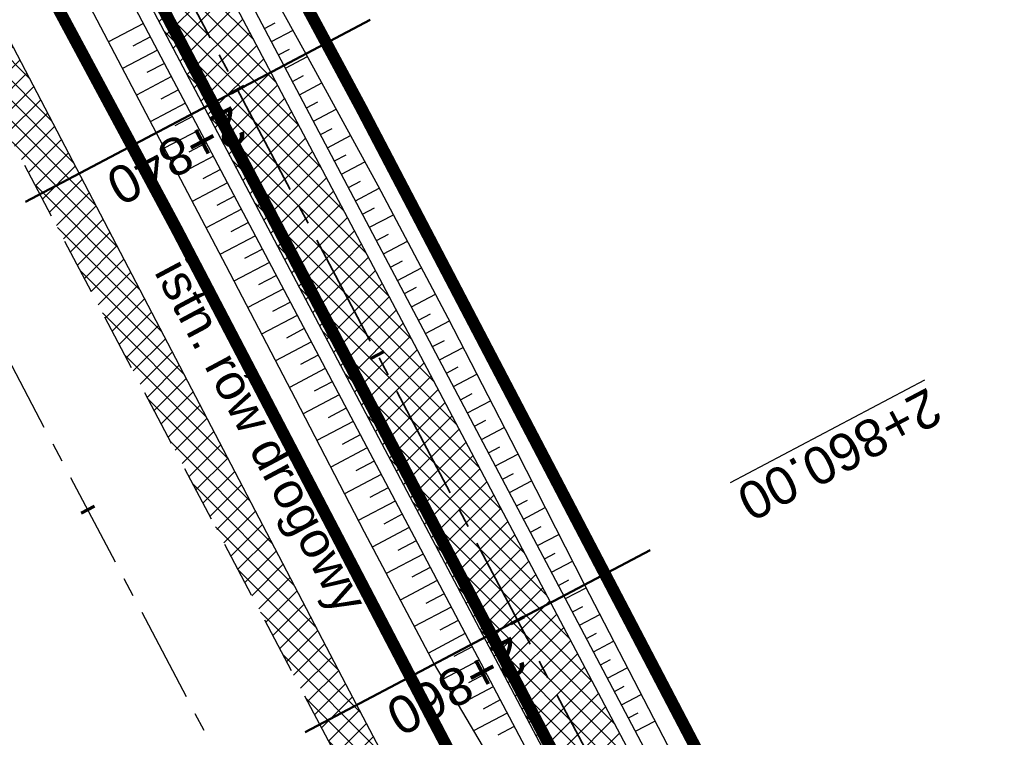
# Model space of a CAD drawing. Header units: metres. Extents: x 7529682 to 7533711, y 5721195 to 5727842.
# Tile 42 of 232: x 7531033 to 7531066, y 5725269 to 5725293. Entities that reach past the tile are written whole.
import ezdxf

# ---------------------------------------------------------------- set-up
doc = ezdxf.new("R2010")
doc.units = ezdxf.units.M
for name, pattern in [('817-dzialki-09-05-04$0$HIDDEN', [0.375, 0.25, -0.125]), ('ACAD_ISO05W100', [33, 24, -3, 0, -3, 0, -3]), ('CENTER', [50.8, 31.75, -6.35, 6.35, -6.35]), ('CENTER2', [28.575, 19.05, -3.175, 3.175, -3.175]), ('HIDDEN', [9.525, 6.35, -3.175])]:
    doc.linetypes.add(name, pattern=pattern)
for name, color, linetype in [('C-DROGI-SYTUACJA', 7, 'Continuous'), ('C-DROGI-SYTUACJA-ETYKIETY', 7, 'Continuous'), ('D-hatch-pobocza', 131, 'Continuous'), ('D-pobocza', 60, 'Continuous'), ('D-rowy', 160, 'Continuous'), ('D-skarpa', 2, 'Continuous'), ('D-skarpa-kreskowanie', 2, 'Continuous')]:
    doc.layers.add(name, color=color, linetype=linetype)
for name, color, linetype, lineweight, true_color in [('D-hatch-ciag-pieszo-rowerowy', 7, 'Continuous', 13, 0xff9f80), ('D-LR-etap-III', 7, '817-dzialki-09-05-04$0$HIDDEN', 50, 0x00008f), ('D-przekroje-pop', 7, 'Continuous', 50, 0x000099)]:
    doc.layers.add(name, color=color, linetype=linetype, lineweight=lineweight, true_color=true_color)
for name, color, linetype, lineweight in [('D-krawędzie', 3, 'Continuous', 30), ('D-obrzeża', 2, 'Continuous', 30), ('D-opisy', 2, 'Continuous', 30), ('D-oś', 10, 'CENTER', 30), ('D-pas-drogowy', 7, 'ACAD_ISO05W100', 50)]:
    doc.layers.add(name, color=color, linetype=linetype, lineweight=lineweight)
doc.layers.add('poprzeczki', color=7, linetype='Continuous', true_color=0x0000c7)
doc.styles.get("Standard").update_dxf_attribs({"font": 'arial.ttf'})
pattern_1 = [(45, (0, 0), (-0.33675960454, 0.33675960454), []), (135, (0, 0), (-0.33675960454, -0.33675960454), [])]

# ---------------------------------------------------------------- blocks, each defined once
blk = doc.blocks.new('AeccTickLine')
at = {"color": 0, "linetype": 'ByBlock', "lineweight": -2}
blk.add_line((0, 1), (0, -1), dxfattribs=at)

msp = doc.modelspace()

# ---------------------------------------------------------------- hatches: boundary and pattern name
at = {"layer": 'D-hatch-ciag-pieszo-rowerowy'}
h = msp.add_hatch(dxfattribs=at)
h.set_pattern_fill('ANSI37', color=256, scale=0.15, style=0)
h.set_pattern_definition(pattern_1)
h.paths.add_polyline_path([(7531004.677, 5725360.684), (7531003.472, 5725360.289), (7531020.53, 5725328.004, 0.004067), (7531022.845, 5725323.708), (7531032.808, 5725305.571, -0.004228), (7531035.213, 5725301.104), (7531043.691, 5725285.032), (7531044.822, 5725285.569), (7531036.314, 5725301.696, 0.004228), (7531033.909, 5725306.164), (7531023.945, 5725324.301, -0.004067), (7531021.63, 5725328.597)])
h.paths.add_polyline_path([(7531003.472, 5725360.289), (7531002.267, 5725359.893), (7531019.429, 5725327.411, 0.004067), (7531021.744, 5725323.115), (7531031.707, 5725304.978, -0.004228), (7531034.112, 5725300.511), (7531042.561, 5725284.496), (7531043.691, 5725285.032), (7531035.213, 5725301.104, 0.004228), (7531032.808, 5725305.571), (7531022.845, 5725323.708, -0.004067), (7531020.53, 5725328.004)])
h = msp.add_hatch(dxfattribs=at)
h.set_pattern_fill('ANSI37', color=256, scale=0.15, style=0)
h.set_pattern_definition(pattern_1)
h.paths.add_polyline_path([(7531044.822, 5725285.569), (7531043.691, 5725285.032), (7531059.944, 5725254.223, -0.004401), (7531062.366, 5725249.531), (7531071.709, 5725231.04, 0.004122), (7531073.975, 5725226.644), (7531080.59, 5725214.071), (7531081.737, 5725214.576), (7531075.086, 5725227.216, -0.004122), (7531072.82, 5725231.613), (7531063.477, 5725250.104, 0.004401), (7531061.055, 5725254.796)])
h.paths.add_polyline_path([(7531043.691, 5725285.032), (7531042.561, 5725284.496), (7531058.833, 5725253.649, -0.004401), (7531061.256, 5725248.957), (7531070.597, 5725230.467, 0.004122), (7531072.864, 5725226.071), (7531079.443, 5725213.566), (7531080.59, 5725214.071), (7531073.975, 5725226.644, -0.004122), (7531071.709, 5725231.04), (7531062.366, 5725249.531, 0.004401), (7531059.944, 5725254.223)])
at = {"layer": 'D-hatch-pobocza'}
h = msp.add_hatch(dxfattribs=at)
h.set_pattern_fill('ANSI37', color=256, scale=0.15, style=0)
h.set_pattern_definition(pattern_1)
h.paths.add_polyline_path([(7531057.01, 5725246.72), (7531044.19, 5725271.11), (7531030.97, 5725296.42), (7531019.37, 5725318.31), (7531007.54, 5725340.71), (7530994.47, 5725365.47), (7530982.58, 5725387.65), (7530971.81, 5725408.22), (7530959.96, 5725430.76), (7530944.54, 5725460.14), (7530935.92, 5725477.07), (7530923.1, 5725500.31), (7530908, 5725529.49), (7530889.658, 5725563.375), (7530889.586, 5725561.257), (7530918.172, 5725507.178), (7530950.163, 5725446.305), (7530993.419, 5725364.265), (7531022.766, 5725308.719), (7531053.81, 5725249.872), (7531081.166, 5725197.875), (7531103.902, 5725154.541), (7531128.123, 5725108.448), (7531149.321, 5725068.209), (7531151.44, 5725067.36), (7531152.004, 5725067.286), (7531141.2, 5725086.69), (7531129.87, 5725108.78), (7531118.46, 5725130.11), (7531107.39, 5725151.39), (7531095.36, 5725174.01), (7531083.61, 5725196.49), (7531071.56, 5725218.8)])

# ---------------------------------------------------------------- linework, layer by layer
at = {"layer": 'C-DROGI-SYTUACJA', "color": 10, "linetype": 'CENTER2', "lineweight": 35, "ltscale": 0.2}
msp.add_lwpolyline([(7531035.213, 5725301.104), (7531059.944, 5725254.223, -0.004401), (7531062.366, 5725249.531), (7531071.709, 5725231.04, 0.004122), (7531073.975, 5725226.644), (7531073.975, 5725226.644), (7531087.383, 5725201.158), (7531110.122, 5725157.821), (7531131.457, 5725118.234, -0.008978), (7531136.397, 5725108.66), (7531146.083, 5725089.033, 0.075252), (7531151.217, 5725081.666), (7531154.313, 5725078.4, -0.068936), (7531156.869, 5725074.83)], format="xyb", dxfattribs=at)
at = {"layer": 'D-krawędzie', "linetype": 'HIDDEN', "ltscale": 0.3, "flags": 128}
msp.add_lwpolyline([(7530572.01, 5726166.06), (7530620.381, 5726072.761), (7530641.555, 5726032.008), (7530660.961, 5725995.07), (7530689.128, 5725941.54), (7530707.336, 5725907.032), (7530725.256, 5725873.093), (7530743.97, 5725837.654), (7530770.527, 5725787.119), (7530787.864, 5725754.267), (7530809.898, 5725712.542), (7530824.739, 5725684.389), (7530840.856, 5725653.693), (7530860.675, 5725616.154), (7530865.283, 5725607.394), (7530878.05, 5725583.08), (7530918.172, 5725507.178), (7530950.163, 5725446.305), (7530993.419, 5725364.265), (7531022.766, 5725308.719), (7531053.81, 5725249.872), (7531081.166, 5725197.875), (7531103.902, 5725154.541), (7531128.123, 5725108.448), (7531149.3, 5725068.25), (7531167.38, 5725033.767), (7531197.165, 5724976.988), (7531228.151, 5724918.034), (7531253.153, 5724870.491), (7531286.796, 5724806.654), (7531306.74, 5724768.665), (7531335.094, 5724714.652), (7531357.319, 5724672.439), (7531373.645, 5724641.454), (7531392.162, 5724605.999), (7531418.48, 5724555.853), (7531439.727, 5724515.582), (7531468.399, 5724461.077), (7531491.782, 5724416.528), (7531531.99, 5724339.833), (7531557.227, 5724291.659), (7531569.852, 5724267.577), (7531591.376, 5724226.548), (7531610.004, 5724191.103), (7531616.883, 5724177.999), (7531629.985, 5724153.025), (7531641.007, 5724132.022), (7531664.906, 5724087.617), (7531677.644, 5724064.786), (7531683.112, 5724054.988), (7531686.753, 5724048.18), (7531695.448, 5724031.697), (7531703.749, 5724015.917), (7531709.214, 5724005.514), (7531719.389, 5723986.147), (7531726.295, 5723973), (7531732.741, 5723960.736), (7531735.13, 5723956.19)], dxfattribs=at)
at = {"layer": 'D-LR-etap-III', "ltscale": 10, "flags": 128}
msp.add_lwpolyline([(7531750.474, 5723895.103, 0.4, 0.4, 0), (7531750.505, 5723895.13, 0.4, 0.4, 0), (7531682.71, 5724022.92, 0.4, 0.4, 0), (7531619.177, 5724147.204, 0.4, 0.4, 0), (7531592.309, 5724198.489, 0.4, 0.4, 0), (7531553.264, 5724272.919, 0.4, 0.4, 0), (7531504.02, 5724366.79, 0.4, 0.4, 0), (7531482.09, 5724407.62, 0.4, 0.4, 0), (7531412.35, 5724541.183, 0.4, 0.4, 0), (7531388.464, 5724586.93, 0.4, 0.4, 0), (7531345.12, 5724669.94, 0.4, 0.4, 0), (7531127.66, 5725081.67, 0.4, 0.4, 0), (7531059.253, 5725211.041, 0.4, 0.4, 0), (7531008.007, 5725307.954, 0.4, 0.4, 0), (7530964.182, 5725390.836, 0.4, 0.4, 0), (7530914.557, 5725484.684, 0.4, 0.4, 0), (7530865.243, 5725577.494, 0.4, 0.4, 0), (7530840.085, 5725624.059, 0.4, 0.4, 0), (7530802.56, 5725694.925, 0.4, 0.4, 0), (7530755.54, 5725787.51, 0.4, 0.4, 0), (7530708.718, 5725876.303, 0.4, 0.4, 0), (7530695.12, 5725902.09, 0.4, 0.4, 0), (7530642.914, 5726001.078, 0.4, 0.4, 0), (7530634.935, 5726016.147, 0.4, 0.4, 0), (7530610.82, 5726061.93, 0.4, 0.4, 0), (7530610.82, 5726061.93, 0.4, 0.4, 0), (7530607.21, 5726063.51, 0.4, 0.4, 0), (7530597.42, 5726080.68, 0.4, 0.4, 0), (7530591.16, 5726088.44, 0.4, 0.4, 0), (7530581.28, 5726107.21, 0.4, 0.4, 0), (7530571.29, 5726130.56, 0.4, 0.4, 0), (7530549.555, 5726171.527, 0.4, 0.4, 0), (7530531.014, 5726206.474, 0.4, 0.4, 0), (7530516.461, 5726236.017, 0.4, 0.4, 0), (7530500.799, 5726266.141, 0.4, 0.4, 0), (7530491.35, 5726283.94, 0.4, 0.4, 0), (7530482.4, 5726303.41, 0.4, 0.4, 0), (7530482.4, 5726303.41, 0.4, 0.4, 0), (7530450.41, 5726357.28, 0.4, 0.4, 0), (7530397.759, 5726458.5, 0.4, 0.4, 0), (7530334.708, 5726583.665, 0.4, 0.4, 0), (7530303.939, 5726645.168, 0.4, 0.4, 0), (7530300.51, 5726651.778, 0.4, 0.4, 0), (7530289.214, 5726671.967, 0.4, 0.4, 0), (7530281.54, 5726685.57, 0.4, 0.4, 0), (7530261.371, 5726724.163, 0.4, 0.4, 0), (7530254.03, 5726738.21, 0.4, 0.4, 0), (7530197.22, 5726845.06, 0.4, 0.4, 0), (7530194.71, 5726849.15, 0.4, 0.4, 0), (7530195.92, 5726850.75, 0.4, 0.4, 0), (7530170.547, 5726892.961, 0.4, 0.4, 0), (7530143.175, 5726945.066, 0.4, 0.4, 0), (7530105.06, 5727018.32, 0.4, 0.4, 0), (7530100.06, 5727027.16, 0.4, 0.4, 0), (7530062.319, 5727099.625, 0.4, 0.4, 0), (7530015.379, 5727189.42, 0.4, 0.4, 0), (7529983.208, 5727250.207, 0.4, 0.4, 0), (7529953.284, 5727306.747, 0.4, 0.4, 0), (7529900.671, 5727406.159, 0.4, 0.4, 0), (7529890.63, 5727425.131, 0.4, 0.4, 0), (7529875.155, 5727454.426, 0.4, 0.4, 0), (7529857.56, 5727487.787, 0.4, 0.4, 0), (7529835.194, 5727530.193, 0.4, 0.4, 0), (7529811.741, 5727574.662, 0.4, 0.4, 0), (7529792.102, 5727611.923, 0.4, 0.4, 0), (7529768.066, 5727657.47, 0.4, 0.4, 0), (7529755.211, 5727682.131, 0.4, 0.4, 0), (7529753.31, 5727681.13, 0.4, 0.4, 0), (7529739.21, 5727707.77, 0.4, 0.4, 0), (7529735.395, 5727711.252, 0.4, 0.4, 0), (7529725.42, 5727730.2, 0.4, 0.4, 0), (7529723.55, 5727729.88, 0.4, 0.4, 0), (7529695.567, 5727782.932, 0.4, 0.4, 0), (7529717.68, 5727794.024, 0.4, 0.4, 0), (7529736.275, 5727758.647, 0.4, 0.4, 0), (7529736.275, 5727758.647, 0.4, 0.4, 0), (7529744.511, 5727750.406, 0.4, 0.4, 0), (7529744.511, 5727750.406, 0.4, 0.4, 0), (7529750.283, 5727738.55, 0.4, 0.4, 0), (7529777.109, 5727687.569, 0.4, 0.4, 0), (7529796.515, 5727651.33, 0.4, 0.4, 0), (7529814.938, 5727616.793, 0.4, 0.4, 0), (7529839.007, 5727572.304, 0.4, 0.4, 0), (7529860.618, 5727532.509, 0.4, 0.4, 0), (7529882.349, 5727491.504, 0.4, 0.4, 0), (7529904.865, 5727449.096, 0.4, 0.4, 0), (7529920.747, 5727418.885, 0.4, 0.4, 0), (7529946.677, 5727368.547, 0.4, 0.4, 0), (7529972.025, 5727320.573, 0.4, 0.4, 0), (7529987.74, 5727290.153, 0.4, 0.4, 0), (7529996.497, 5727273.662, 0.4, 0.4, 0), (7530017.541, 5727234.203, 0.4, 0.4, 0), (7530033.054, 5727204.864, 0.4, 0.4, 0), (7530051.623, 5727170.223, 0.4, 0.4, 0), (7530069.277, 5727137.016, 0.4, 0.4, 0), (7530089.385, 5727097.534, 0.4, 0.4, 0), (7530109.713, 5727060.747, 0.4, 0.4, 0), (7530136.77, 5727011.64, 0.4, 0.4, 0), (7530162.447, 5726962.744, 0.4, 0.4, 0), (7530187.674, 5726916.992, 0.4, 0.4, 0), (7530207.821, 5726879.335, 0.4, 0.4, 0), (7530230.626, 5726834.519, 0.4, 0.4, 0), (7530262.288, 5726776.618, 0.4, 0.4, 0), (7530277.51, 5726760.213, 0.4, 0.4, 0), (7530286.037, 5726744.107, 0.4, 0.4, 0), (7530288.097, 5726735.884, 0.4, 0.4, 0), (7530290.394, 5726725.047, 0.4, 0.4, 0), (7530296.177, 5726713.583, 0.4, 0.4, 0), (7530302.726, 5726701.182, 0.4, 0.4, 0), (7530325.685, 5726657.466, 0.4, 0.4, 0), (7530343.244, 5726623.649, 0.4, 0.4, 0), (7530360.23, 5726591.747, 0.4, 0.4, 0), (7530383.209, 5726548.059, 0.4, 0.4, 0), (7530406.018, 5726503.606, 0.4, 0.4, 0), (7530427.465, 5726462.62, 0.4, 0.4, 0), (7530447.928, 5726424.388, 0.4, 0.4, 0), (7530471.127, 5726379.921, 0.4, 0.4, 0), (7530490.501, 5726343.033, 0.4, 0.4, 0), (7530509.499, 5726306.733, 0.4, 0.4, 0), (7530529.89, 5726267.244, 0.4, 0.4, 0), (7530543.852, 5726238.99, 0.4, 0.4, 0), (7530554.809, 5726218.944, 0.4, 0.4, 0), (7530559.027, 5726212.223, 0.4, 0.4, 0), (7530563.061, 5726206.41, 0.4, 0.4, 0), (7530566.934, 5726200.464, 0.4, 0.4, 0), (7530569.771, 5726194.902, 0.4, 0.4, 0), (7530571.473, 5726191.282, 0.4, 0.4, 0), (7530572.839, 5726188.025, 0.4, 0.4, 0), (7530575.295, 5726182.035, 0.4, 0.4, 0), (7530579.737, 5726173.306, 0.4, 0.4, 0), (7530583.3, 5726167.41, 0.4, 0.4, 0), (7530593.4, 5726163.33, 0.4, 0.4, 0), (7530598.618, 5726155.264, 0.4, 0.4, 0), (7530608.258, 5726140.497, 0.4, 0.4, 0), (7530603.27, 5726136.83, 0.4, 0.4, 0), (7530606.53, 5726131.84, 0.4, 0.4, 0), (7530604.239, 5726124.217, 0.4, 0.4, 0), (7530605.847, 5726121.63, 0.4, 0.4, 0), (7530608.972, 5726116.164, 0.4, 0.4, 0), (7530618.114, 5726097.791, 0.4, 0.4, 0), (7530651.213, 5726034.96, 0.4, 0.4, 0), (7530670.244, 5725998.611, 0.4, 0.4, 0), (7530698.075, 5725945.953, 0.4, 0.4, 0), (7530716.506, 5725911.305, 0.4, 0.4, 0), (7530735.223, 5725875.667, 0.4, 0.4, 0), (7530752.504, 5725842.155, 0.4, 0.4, 0), (7530778.311, 5725793.501, 0.4, 0.4, 0), (7530797.5, 5725756.382, 0.4, 0.4, 0), (7530812.519, 5725728.289, 0.4, 0.4, 0), (7530820.039, 5725713.16, 0.4, 0.4, 0), (7530822.422, 5725710.194, 0.4, 0.4, 0), (7530833.155, 5725688.801, 0.4, 0.4, 0), (7530849.629, 5725656.159, 0.4, 0.4, 0), (7530867.983, 5725621.964, 0.4, 0.4, 0), (7530872.63, 5725612.888, 0.4, 0.4, 0), (7530880.354, 5725597.595, 0.4, 0.4, 0), (7530883.839, 5725593.389, 0.4, 0.4, 0), (7530891.782, 5725587.763, 0.4, 0.4, 0), (7530895.039, 5725584.281, 0.4, 0.4, 0), (7530897.034, 5725580.941, 0.4, 0.4, 0), (7530900.952, 5725579.946, 0.4, 0.4, 0), (7530904.81, 5725571.977, 0.4, 0.4, 0), (7530903.682, 5725568.566, 0.4, 0.4, 0), (7530908.901, 5725558.845, 0.4, 0.4, 0), (7530910.252, 5725545.672, 0.4, 0.4, 0), (7530912.873, 5725538.646, 0.4, 0.4, 0), (7530945.278, 5725478.464, 0.4, 0.4, 0), (7530959.692, 5725450.246, 0.4, 0.4, 0), (7531002.827, 5725368.192, 0.4, 0.4, 0), (7531044.704, 5725290.314, 0.4, 0.4, 0), (7531064.099, 5725253.213, 0.4, 0.4, 0), (7531083.01, 5725216.678, 0.4, 0.4, 0), (7531113.013, 5725158.466, 0.4, 0.4, 0), (7531137.364, 5725113.071, 0.4, 0.4, 0), (7531150.831, 5725086.712, 0.4, 0.4, 0), (7531159.746, 5725076.641, 0.4, 0.4, 0), (7531166.31, 5725074.58, 0.4, 0.4, 0), (7531172.29, 5725062.58, 0.4, 0.4, 0), (7531170.59, 5725055.606, 0.4, 0.4, 0), (7531173.733, 5725044.081, 0.4, 0.4, 0), (7531215.342, 5724964.86, 0.4, 0.4, 0), (7531238.054, 5724921.685, 0.4, 0.4, 0), (7531262.39, 5724875.283, 0.4, 0.4, 0), (7531295.587, 5724811.266, 0.4, 0.4, 0), (7531348.488, 5724712.363, 0.4, 0.4, 0), (7531363.741, 5724682.684, 0.4, 0.4, 0), (7531366.987, 5724675.865, 0.4, 0.4, 0), (7531382.541, 5724646.111, 0.4, 0.4, 0), (7531401.299, 5724610.875, 0.4, 0.4, 0), (7531428.965, 5724558.862, 0.4, 0.4, 0), (7531449.111, 5724520.398, 0.4, 0.4, 0), (7531477.293, 5724465.831, 0.4, 0.4, 0), (7531500.996, 5724421.113, 0.4, 0.4, 0), (7531512.122, 5724400.549, 0.4, 0.4, 0), (7531513.782, 5724396.757, 0.4, 0.4, 0), (7531526.32, 5724379.39, 0.4, 0.4, 0), (7531566.784, 5724302.736, 0.4, 0.4, 0), (7531578.579, 5724282.775, 0.4, 0.4, 0), (7531584.233, 5724273.111, 0.4, 0.4, 0), (7531590.109, 5724263.508, 0.4, 0.4, 0), (7531593.028, 5724258.771, 0.4, 0.4, 0), (7531595.712, 5724254.227, 0.4, 0.4, 0), (7531601.66, 5724243.898, 0.4, 0.4, 0), (7531606.098, 5724235.986, 0.4, 0.4, 0), (7531609.382, 5724230.799, 0.4, 0.4, 0), (7531611.58, 5724227.671, 0.4, 0.4, 0), (7531612.708, 5724225.864, 0.4, 0.4, 0), (7531618.665, 5724214.481, 0.4, 0.4, 0), (7531619.886, 5724212.334, 0.4, 0.4, 0), (7531620.932, 5724210.787, 0.4, 0.4, 0), (7531623.519, 5724207.112, 0.4, 0.4, 0), (7531626.144, 5724203.613, 0.4, 0.4, 0), (7531632.023, 5724196.486, 0.4, 0.4, 0), (7531653.949, 5724152.618, 0.4, 0.4, 0), (7531656.751, 5724143.104, 0.4, 0.4, 0), (7531659.614, 5724133.255, 0.4, 0.4, 0), (7531661.627, 5724128.646, 0.4, 0.4, 0.010938), (7531674.315, 5724101.435, 0.4, 0.4, 0), (7531685.138, 5724081.408, 0.4, 0.4, 0), (7531692.16, 5724066.277, 0.4, 0.4, 0), (7531699.662, 5724051.388, 0.4, 0.4, 0), (7531704.481, 5724040.809, 0.4, 0.4, 0), (7531704.481, 5724040.809, 0.4, 0.4, 0), (7531704.401, 5724037.369, 0.4, 0.4, 0), (7531720.384, 5724003.441, 0.4, 0.4, 0), (7531728.799, 5723986.206, 0.4, 0.4, 0), (7531733.238, 5723977.193, 0.4, 0.4, 0), (7531736.75, 5723969.505, 0.4, 0.4, 0), (7531737.336, 5723968.519, 0.4, 0.4, 0), (7531738.285, 5723967.699, 0.4, 0.4, 0), (7531742.181, 5723962.346, 0.4, 0.4, 0), (7531744.286, 5723958.616, 0.4, 0.4, 0), (7531755.393, 5723944.193, 0.4, 0.4, 0), (7531758.69, 5723936.76, 0.4, 0.4, 0), (7531780.08, 5723929.25, 0.4, 0.4, 0), (7531792.612, 5723906.338, 0.4, 0.4, 0), (7531792.612, 5723906.338, 0.4, 0.4, 0), (7531756.962, 5723883.055, 0.4, 0.4, 0), (7531750.46, 5723895.13, 0.4, 0.4, 0), (7531750.46, 5723895.13, 0, 0, 0)], format="xyseb", dxfattribs=at)
at = {"layer": 'D-obrzeża'}
for points in [[(7531157.82, 5725075.705, 0.068604), (7531155.434, 5725079.035), (7531152.262, 5725082.381, -0.075217), (7531147.129, 5725089.744), (7531137.495, 5725109.262, 0.008945), (7531132.573, 5725118.799), (7531111.229, 5725158.402), (7531088.49, 5725201.74), (7531075.086, 5725227.216, -0.004122), (7531072.82, 5725231.613), (7531063.477, 5725250.104, 0.004401), (7531061.055, 5725254.796), (7531036.314, 5725301.696, 0.004228)], [(7531034.112, 5725300.511), (7531058.833, 5725253.649, -0.004401), (7531061.256, 5725248.957), (7531070.597, 5725230.467, 0.004122), (7531072.864, 5725226.071), (7531086.277, 5725200.577), (7531109.015, 5725157.24), (7531130.341, 5725117.67, -0.009012), (7531135.299, 5725108.06), (7531145.036, 5725088.322, 0.075286), (7531150.171, 5725080.951), (7531153.382, 5725077.565, -0.068604), (7531155.769, 5725074.235), (7531156.913, 5725072.064)]]:
    msp.add_lwpolyline(points, format="xyb", dxfattribs=at)
at = {"layer": 'D-oś', "ltscale": 0.1}
msp.add_lwpolyline([(7531488.683, 5724414.901), (7531465.302, 5724459.448), (7531436.63, 5724513.951), (7531415.383, 5724554.223), (7531389.061, 5724604.375), (7531370.545, 5724639.828), (7531354.222, 5724670.808), (7531331.996, 5724713.024), (7531303.641, 5724767.038), (7531283.699, 5724805.024), (7531250.055, 5724868.862), (7531225.053, 5724916.406), (7531194.065, 5724975.362), (7531164.28, 5725032.142), (7531146.202, 5725066.622), (7531125.026, 5725106.818), (7531100.803, 5725152.914), (7531078.067, 5725196.247), (7531050.713, 5725248.241), (7531019.672, 5725307.084), (7530990.323, 5725362.632), (7530947.066, 5725444.675), (7530915.075, 5725505.546), (7530874.954, 5725581.449)], dxfattribs=at)
at = {"layer": 'D-pas-drogowy', "ltscale": 0.2, "flags": 128}
msp.add_lwpolyline([(7531633.019, 5724182.834, 0.4, 0.4, 0), (7531617.559, 5724211.608, 0.4, 0.4, 0), (7531566.784, 5724302.736, 0.4, 0.4, 0), (7531538.419, 5724356.47, 0.4, 0.4, 0), (7531526.32, 5724379.39, 0.4, 0.4, 0), (7531516.102, 5724393.607, 0.4, 0.4, 0.001485), (7531513.78, 5724396.838, 0.4, 0.4, 0), (7531501.87, 5724413.41, 0.4, 0.4, 0), (7531474.926, 5724464.508, 0.4, 0.4, 0), (7531446.2, 5724518.992, 0.4, 0.4, 0), (7531424.962, 5724559.262, 0.4, 0.4, 0), (7531398.444, 5724609.566, 0.4, 0.4, 0), (7531379.647, 5724645.216, 0.4, 0.4, 0), (7531365.23, 5724672.56, 0.4, 0.4, 0), (7531341.306, 5724717.915, 0.4, 0.4, 0), (7531312.9, 5724771.789, 0.4, 0.4, 0), (7531292.591, 5724810.307, 0.4, 0.4, 0), (7531259.392, 5724873.271, 0.4, 0.4, 0), (7531233.74, 5724921.923, 0.4, 0.4, 0), (7531203.073, 5724980.092, 0.4, 0.4, 0), (7531173.471, 5725036.225, 0.4, 0.4, 0), (7531168.27, 5725046.09, 0.4, 0.4, 0), (7531172.29, 5725062.58, 0.4, 0.4, 0), (7531166.31, 5725074.58, 0.4, 0.4, 0), (7531150.32, 5725079.6, 0.4, 0.4, 0), (7531141.5, 5725096.43, 0.4, 0.4, 0), (7531109.312, 5725157.814, 0.4, 0.4, 0), (7531086.641, 5725201.048, 0.4, 0.4, 0), (7531059.198, 5725253.384, 0.4, 0.4, 0), (7531028.207, 5725312.489, 0.4, 0.4, 0), (7530999.105, 5725367.99, 0.4, 0.4, 0), (7530956.248, 5725449.725, 0.4, 0.4, 0), (7530924.398, 5725510.464, 0.4, 0.4, 0), (7530897.51, 5725561.74, 0.4, 0.4, 0), (7530894.46, 5725566.14, 0.4, 0.4, 0), (7530892.16, 5725570.49, 0.4, 0.4, 0), (7530869.363, 5725613.307, 0.4, 0.4, 0), (7530861.694, 5725627.705, 0.4, 0.4, 0), (7530852.74, 5725644.52, 0.4, 0.4, 0), (7530831.51, 5725684.2, 0.4, 0.4, 0), (7530811.13, 5725722.52, 0.4, 0.4, 0), (7530792.348, 5725757.941, 0.4, 0.4, 0), (7530768.03, 5725803.8, 0.4, 0.4, 0), (7530748.769, 5725840.179, 0.4, 0.4, 0), (7530727.7, 5725879.97, 0.4, 0.4, 0), (7530712.098, 5725909.545, 0.4, 0.4, 0), (7530693.644, 5725944.645, 0.4, 0.4, 0), (7530665.702, 5725997.539, 0.4, 0.4, 0), (7530641.76, 5726042.88, 0.4, 0.4, 0), (7530616.5, 5726091.48, 0.4, 0.4, 0), (7530604.628, 5726114.32, 0.4, 0.4, -0.007763), (7530602.5, 5726118.43, 0.4, 0.4, 0), (7530603.992, 5726123.395, 0.4, 0.4, 0), (7530606.53, 5726131.84, 0.4, 0.4, 0), (7530603.27, 5726136.83, 0.4, 0.4, 0), (7530593.776, 5726151.369, 0.4, 0.4, 0), (7530590.203, 5726156.84, 0.4, 0.4, 0), (7530583.3, 5726167.41, 0.4, 0.4, 0), (7530580.578, 5726170.428, 0.4, 0.4, 0), (7530575.85, 5726175.67, 0.4, 0.4, 0), (7530569.01, 5726186.66, 0.4, 0.4, 0), (7530562.555, 5726199.189, 0.4, 0.4, 0), (7530555.67, 5726211.39, 0.4, 0.4, 0), (7530548.29, 5726224.23, 0.4, 0.4, 0), (7530540.58, 5726237.71, 0.4, 0.4, 0), (7530532.68, 5726252.65, 0.4, 0.4, 0), (7530524.06, 5726269.35, 0.4, 0.4, 0), (7530502.82, 5726309.91, 0.4, 0.4, 0), (7530488.83, 5726336.63, 0.4, 0.4, 0), (7530466.03, 5726380.16, 0.4, 0.4, 0), (7530438.47, 5726432.77, 0.4, 0.4, 0), (7530424.53, 5726459.09, 0.4, 0.4, 0), (7530401.63, 5726502.97, 0.4, 0.4, 0), (7530383.38, 5726538.06, 0.4, 0.4, 0), (7530353.97, 5726593.52, 0.4, 0.4, 0), (7530338.47, 5726622.74, 0.4, 0.4, 0), (7530322.01, 5726653.88, 0.4, 0.4, 0), (7530297.54, 5726700.33, 0.4, 0.4, 0), (7530287.38, 5726719.6, 0.4, 0.4, 0), (7530285.95, 5726722.316, 0.4, 0.4, 0), (7530280.26, 5726733.12, 0.4, 0.4, 0), (7530266.73, 5726758.74, 0.4, 0.4, 0), (7530260.42, 5726770.47, 0.4, 0.4, 0), (7530253.25, 5726783.82, 0.4, 0.4, 0), (7530244.95, 5726799.33, 0.4, 0.4, 0), (7530239.39, 5726808.49, 0.4, 0.4, 0), (7530238.29, 5726807.9, 0.4, 0.4, 0), (7530218.11, 5726850.67, 0.4, 0.4, 0), (7530175.907, 5726928.168, 0.4, 0.4, 0), (7530096.68, 5727076.15, 0.4, 0.4, 0), (7530094.68, 5727079.89, 0.4, 0.4, 0), (7530064.597, 5727135.523, 0.4, 0.4, 0), (7530046.731, 5727168.892, 0.4, 0.4, 0), (7530025.803, 5727208.461, 0.4, 0.4, 0), (7530012.847, 5727232.979, 0.4, 0.4, 0), (7529994.15, 5727268.45, 0.4, 0.4, 0), (7529981.671, 5727291.93, 0.4, 0.4, 0), (7529949.89, 5727351.73, 0.4, 0.4, 0), (7529924.75, 5727399.03, 0.4, 0.4, 0), (7529915.516, 5727417.1, 0.4, 0.4, 0), (7529885.83, 5727475.19, 0.4, 0.4, 0), (7529862.56, 5727519.97, 0.4, 0.4, 0), (7529852.985, 5727538.191, 0.4, 0.4, 0), (7529836.513, 5727569.511, 0.4, 0.4, 0), (7529815.369, 5727609.141, 0.4, 0.4, 0), (7529792.795, 5727651.247, 0.4, 0.4, 0), (7529774.199, 5727685.858, 0.4, 0.4, 0), (7529746.966, 5727736.059, 0.4, 0.4, 0), (7529733.92, 5727757.62, 0.4, 0.4, 0), (7529708.607, 5727806.389, 0.4, 0.4, 0), (7529688.492, 5727796.345, 0.4, 0.4, 0), (7529723.55, 5727729.88, 0.4, 0.4, 0), (7529725.42, 5727730.2, 0.4, 0.4, 0), (7529735.38, 5727711.28, 0.4, 0.4, 0), (7529739.21, 5727707.77, 0.4, 0.4, 0), (7529753.31, 5727681.13, 0.4, 0.4, 0), (7529755.178, 5727682.114, 0.4, 0.4, 0), (7529792.102, 5727611.923, 0.4, 0.4, 0), (7529811.741, 5727574.662, 0.4, 0.4, 0), (7529835.194, 5727530.193, 0.4, 0.4, 0), (7529857.56, 5727487.787, 0.4, 0.4, 0), (7529875.155, 5727454.426, 0.4, 0.4, 0), (7529890.63, 5727425.131, 0.4, 0.4, 0), (7529900.671, 5727406.159, 0.4, 0.4, 0), (7529953.284, 5727306.747, 0.4, 0.4, 0), (7529983.208, 5727250.207, 0.4, 0.4, 0), (7530015.379, 5727189.42, 0.4, 0.4, 0), (7530062.319, 5727099.625, 0.4, 0.4, 0), (7530100.06, 5727027.16, 0.4, 0.4, 0), (7530105.06, 5727018.32, 0.4, 0.4, 0), (7530143.175, 5726945.066, 0.4, 0.4, 0), (7530170.547, 5726892.961, 0.4, 0.4, 0), (7530195.92, 5726850.75, 0.4, 0.4, 0), (7530194.71, 5726849.15, 0.4, 0.4, 0), (7530197.22, 5726845.06, 0.4, 0.4, 0), (7530254.03, 5726738.21, 0.4, 0.4, 0), (7530261.371, 5726724.163, 0.4, 0.4, 0), (7530281.54, 5726685.57, 0.4, 0.4, 0), (7530289.214, 5726671.967, 0.4, 0.4, 0), (7530300.51, 5726651.778, 0.4, 0.4, 0), (7530303.939, 5726645.168, 0.4, 0.4, 0), (7530334.708, 5726583.665, 0.4, 0.4, 0), (7530397.759, 5726458.5, 0.4, 0.4, 0), (7530450.41, 5726357.28, 0.4, 0.4, 0), (7530482.4, 5726303.41, 0.4, 0.4, 0), (7530483.688, 5726301.003, 0.4, 0.4, 0), (7530491.35, 5726283.94, 0.4, 0.4, 0), (7530512.67, 5726243.78, 0.4, 0.4, 0), (7530529.43, 5726209.46, 0.4, 0.4, 0), (7530571.29, 5726130.56, 0.4, 0.4, 0), (7530581.28, 5726107.21, 0.4, 0.4, 0), (7530591.16, 5726088.44, 0.4, 0.4, 0), (7530597.42, 5726080.68, 0.4, 0.4, 0), (7530607.21, 5726063.51, 0.4, 0.4, 0), (7530610.82, 5726061.93, 0.4, 0.4, 0), (7530634.935, 5726016.147, 0.4, 0.4, 0), (7530642.914, 5726001.078, 0.4, 0.4, 0), (7530695.12, 5725902.09, 0.4, 0.4, 0), (7530708.718, 5725876.303, 0.4, 0.4, 0), (7530755.54, 5725787.51, 0.4, 0.4, 0), (7530802.56, 5725694.925, 0.4, 0.4, 0), (7530840.085, 5725624.059, 0.4, 0.4, 0), (7530865.243, 5725577.494, 0.4, 0.4, 0), (7530914.557, 5725484.684, 0.4, 0.4, 0), (7530964.182, 5725390.836, 0.4, 0.4, 0), (7531008.007, 5725307.954, 0.4, 0.4, 0), (7531059.253, 5725211.041, 0.4, 0.4, 0), (7531127.66, 5725081.67, 0.4, 0.4, 0), (7531345.12, 5724669.94, 0.4, 0.4, 0), (7531388.464, 5724586.93, 0.4, 0.4, 0), (7531412.35, 5724541.183, 0.4, 0.4, 0), (7531482.09, 5724407.62, 0.4, 0.4, 0), (7531504.02, 5724366.79, 0.4, 0.4, 0), (7531519.374, 5724337.52, 0.4, 0.4, 0), (7531563.749, 5724252.932, 0.4, 0.4, 0), (7531602.175, 5724179.681, 0.4, 0.4, 0), (7531619.177, 5724147.204, 0.4, 0.4, 0), (7531625.038, 5724135.635, 0.4, 0.4, 0), (7531656.796, 5724073.316, 0.4, 0.4, 0), (7531675.12, 5724037.36, 0.4, 0.4, 0), (7531682.71, 5724022.92, 0.4, 0.4, 0), (7531705.565, 5723979.811, 0.4, 0.4, 0), (7531736.606, 5723921.262, 0.4, 0.4, 0), (7531750.46, 5723895.13, 0.4, 0.4, 0), (7531740.77, 5723886.56, 0.4, 0.4, 0), (7531732.86, 5723885, 0.4, 0.4, 0), (7531722.18, 5723887.77, 0.4, 0.4, 0), (7531729.87, 5723862.17, 0.4, 0.4, 0), (7531742.92, 5723861.93, 0.4, 0.4, 0), (7531763.71, 5723859.52, 0.4, 0.4, 0), (7531768.42, 5723854.12, 0.4, 0.4, 0), (7531787.42, 5723817.97, 0.4, 0.4, 0), (7531795.57, 5723809.82, 0.4, 0.4, 0), (7531816.347, 5723819.85, 0.4, 0.4, 0), (7531816.347, 5723819.85, 0.4, 0.4, 0), (7531805.06, 5723843.23, 0.4, 0.4, 0), (7531803.61, 5723886.23, 0.4, 0.4, 0), (7531803.61, 5723886.23, 0.4, 0.4, 0), (7531780.08, 5723929.25, 0.4, 0.4, 0), (7531758.69, 5723936.76, 0.4, 0.4, 0), (7531749.359, 5723946.412, 0.4, 0.4, 0), (7531742.71, 5723953.29, 0.4, 0.4, 0), (7531735.177, 5723967.878, 0.4, 0.4, 0), (7531722.37, 5723992.68, 0.4, 0.4, 0), (7531705.042, 5724030.886, 0.4, 0.4, 0), (7531699.47, 5724043.17, 0.4, 0.4, 0), (7531692.69, 5724058.11, 0.4, 0.4, 0), (7531679.672, 5724084.017, 0.4, 0.4, 0), (7531674.55, 5724094.21, 0.4, 0.4, 0), (7531666.633, 5724114.003, 0.4, 0.4, 0), (7531649, 5724153.82, 0.4, 0.4, 0), (7531641.49, 5724149.34, 0.4, 0.4, 0), (7531626.04, 5724179.34, 0.4, 0.4, 0), (7531633.03, 5724182.84, 0, 0, 0)], format="xyseb", dxfattribs=at)
at = {"layer": 'D-pobocza'}
for points in [[(7531158.231, 5725075.999, 0.068604), (7531155.844, 5725079.329), (7531152.68, 5725082.666, -0.075201), (7531147.548, 5725090.028), (7531137.931, 5725109.508, 0.008929), (7531133.017, 5725119.028), (7531111.671, 5725158.634), (7531088.933, 5725201.972), (7531075.531, 5725227.446, -0.004122), (7531073.264, 5725231.842), (7531063.921, 5725250.334, 0.004401), (7531061.499, 5725255.026), (7531036.754, 5725301.933, 0.004228), (7531034.349, 5725306.401), (7531024.385, 5725324.538, -0.004067), (7531022.07, 5725328.834), (7531001.18, 5725368.373), (7530957.927, 5725450.408), (7530925.934, 5725511.285), (7530911.968, 5725537.706, -0.113466), (7530908.508, 5725550.696), (7530908.342, 5725555.523, 0.112773), (7530907.145, 5725560.044), (7530903.027, 5725567.886)], [(7531033.672, 5725300.274), (7531058.389, 5725253.42, -0.004401), (7531060.811, 5725248.728), (7531070.153, 5725230.238, 0.004122), (7531072.42, 5725225.841), (7531085.834, 5725200.344), (7531108.572, 5725157.008), (7531129.895, 5725117.444, -0.009025), (7531134.86, 5725107.82), (7531144.617, 5725088.038, 0.075299), (7531149.753, 5725080.666), (7531152.972, 5725077.271, -0.068604), (7531155.359, 5725073.941), (7531156.471, 5725071.831)]]:
    msp.add_lwpolyline(points, format="xyb", dxfattribs=at)
msp.add_lwpolyline([(7531149.321, 5725068.209), (7531151.44, 5725067.36), (7531152.004, 5725067.286), (7531141.2, 5725086.69), (7531129.87, 5725108.78), (7531118.46, 5725130.11), (7531107.39, 5725151.39), (7531095.36, 5725174.01), (7531083.61, 5725196.49), (7531071.56, 5725218.8), (7531057.01, 5725246.72), (7531044.19, 5725271.11), (7531030.97, 5725296.42), (7531019.37, 5725318.31), (7531007.54, 5725340.71), (7530994.47, 5725365.47), (7530982.58, 5725387.65), (7530971.81, 5725408.22), (7530959.96, 5725430.76), (7530944.54, 5725460.14), (7530935.92, 5725477.07), (7530923.1, 5725500.31), (7530908, 5725529.49), (7530889.658, 5725563.375)], dxfattribs=at)
at = {"layer": 'D-przekroje-pop'}
for points in [[(7531044.992, 5725293.283), (7531040.57, 5725290.95), (7531033.494, 5725287.217)], [(7531054.324, 5725275.593), (7531049.901, 5725273.26), (7531042.825, 5725269.527)]]:
    msp.add_lwpolyline(points, dxfattribs=at)
at = {"layer": 'D-rowy', "linetype": 'HIDDEN', "ltscale": 0.1, "const_width": 0.4, "flags": 128}
msp.add_lwpolyline([(7531149.9, 5725074.79), (7531149.9, 5725074.79), (7531138.641, 5725096.214), (7531118.877, 5725133.871), (7531109.577, 5725151.722), (7531096.948, 5725175.106), (7531083.449, 5725201.131), (7531075.375, 5725216.126), (7531058.983, 5725247.129), (7531038.532, 5725286.309), (7531017.626, 5725325.254), (7530968.704, 5725418.289), (7530946.218, 5725461.539)], dxfattribs=at)
at = {"layer": 'D-skarpa', "linetype": 'Continuous'}
msp.add_lwpolyline([(7531037.286, 5725302.197), (7531042.848, 5725292.151), (7531045.241, 5725287.761), (7531047.582, 5725283.343), (7531049.866, 5725278.894), (7531052.137, 5725274.439), (7531054.429, 5725269.996), (7531056.729, 5725265.556), (7531059.043, 5725261.123), (7531062.114, 5725255.368, -0.003818), (7531064.208, 5725251.37), (7531064.578, 5725250.648), (7531074, 5725232.198, 0.00382), (7531076.05, 5725228.259), (7531076.268, 5725227.849), (7531079.806, 5725221.2), (7531082.124, 5725216.77), (7531089.438, 5725202.239), (7531091.144, 5725198.913), (7531095.815, 5725190.071), (7531098.156, 5725185.653), (7531100.437, 5725181.203), (7531100.713, 5725180.665), (7531104.979, 5725172.294)], format="xyb", dxfattribs=at)
msp.add_lwpolyline([(7531035.531, 5725293.945), (7531040.174, 5725285.088), (7531042.488, 5725280.655), (7531044.782, 5725276.213), (7531047.123, 5725271.794), (7531054.752, 5725258.86), (7531057.159, 5725254.476), (7531057.892, 5725253.14), (7531058.119, 5725252.726), (7531059.059, 5725250.977), (7531059.902, 5725249.18), (7531060.233, 5725248.453), (7531061.558, 5725245.542), (7531068.832, 5725229.587), (7531069.034, 5725229.146), (7531069.896, 5725227.316), (7531070.789, 5725225.502), (7531071.003, 5725225.079), (7531072.152, 5725222.823), (7531074.477, 5725218.396), (7531079.21, 5725209.587)], dxfattribs=at)
at = {"layer": 'D-skarpa-kreskowanie', "linetype": 'Continuous'}
for p, q in [((7531037.427, 5725293.157, 107.952), (7531036.265, 5725292.544, 107.077)), ((7531041.467, 5725292.998, 108.082), (7531041.82, 5725293.184, 107.816)), ((7531041.701, 5725292.556, 108.082), (7531042.415, 5725292.933, 107.543)), ((7531037.66, 5725292.714, 107.952), (7531037.079, 5725292.408, 107.514)), ((7531037.893, 5725292.272, 107.952), (7531036.73, 5725291.658, 107.075)), ((7531041.934, 5725292.114, 108.082), (7531042.296, 5725292.305, 107.809)), ((7531042.167, 5725291.672, 108.082), (7531042.899, 5725292.058, 107.53)), ((7531038.127, 5725291.83, 107.952), (7531037.544, 5725291.523, 107.513)), ((7531038.36, 5725291.388, 107.952), (7531037.194, 5725290.773, 107.073)), ((7531042.401, 5725291.229, 108.082), (7531042.769, 5725291.424, 107.804)), ((7531038.593, 5725290.945, 107.952), (7531038.01, 5725290.638, 107.512)), ((7531042.634, 5725290.787, 108.082), (7531043.378, 5725291.18, 107.521)), ((7531038.827, 5725290.503, 107.952), (7531037.658, 5725289.887, 107.071)), ((7531042.867, 5725290.345, 108.082), (7531043.242, 5725290.543, 107.799)), ((7531043.1, 5725289.903, 108.082), (7531043.856, 5725290.301, 107.512)), ((7531039.06, 5725290.061, 107.952), (7531038.475, 5725289.753, 107.511)), ((7531039.293, 5725289.619, 107.952), (7531038.123, 5725289.001, 107.069)), ((7531043.334, 5725289.461, 108.082), (7531043.715, 5725289.661, 107.794)), ((7531043.567, 5725289.018, 108.081), (7531044.335, 5725289.423, 107.503)), ((7531039.526, 5725289.177, 107.952), (7531038.941, 5725288.868, 107.51)), ((7531039.76, 5725288.734, 107.952), (7531038.587, 5725288.116, 107.068)), ((7531043.8, 5725288.576, 108.081), (7531044.187, 5725288.78, 107.79)), ((7531044.034, 5725288.134, 108.081), (7531044.814, 5725288.545, 107.493)), ((7531039.993, 5725288.292, 107.952), (7531039.406, 5725287.982, 107.509)), ((7531040.226, 5725287.85, 107.952), (7531039.051, 5725287.23, 107.066)), ((7531044.267, 5725287.692, 108.081), (7531044.66, 5725287.899, 107.785)), ((7531044.5, 5725287.249, 108.081), (7531045.291, 5725287.667, 107.485)), ((7531040.46, 5725287.408, 107.951), (7531039.872, 5725287.097, 107.508)), ((7531044.733, 5725286.807, 108.081), (7531045.129, 5725287.016, 107.783)), ((7531040.693, 5725286.965, 107.951), (7531039.516, 5725286.344, 107.064)), ((7531044.967, 5725286.365, 108.081), (7531045.76, 5725286.783, 107.484)), ((7531040.926, 5725286.523, 107.951), (7531040.337, 5725286.212, 107.507)), ((7531041.159, 5725286.081, 107.951), (7531039.98, 5725285.459, 107.062)), ((7531045.2, 5725285.923, 108.081), (7531045.597, 5725286.132, 107.782)), ((7531045.433, 5725285.48, 108.081), (7531046.228, 5725285.899, 107.482)), ((7531041.393, 5725285.639, 107.951), (7531040.802, 5725285.327, 107.506)), ((7531041.626, 5725285.196, 107.951), (7531040.443, 5725284.573, 107.06)), ((7531045.667, 5725285.038, 108.081), (7531046.064, 5725285.248, 107.781)), ((7531041.859, 5725284.754, 107.951), (7531041.267, 5725284.442, 107.505)), ((7531045.9, 5725284.596, 108.081), (7531046.696, 5725285.016, 107.481)), ((7531046.133, 5725284.154, 108.081), (7531046.532, 5725284.364, 107.781)), ((7531042.093, 5725284.312, 107.951), (7531040.906, 5725283.686, 107.057)), ((7531046.366, 5725283.711, 108.081), (7531047.164, 5725284.132, 107.48)), ((7531042.326, 5725283.87, 107.951), (7531041.732, 5725283.556, 107.503)), ((7531042.559, 5725283.427, 107.951), (7531041.369, 5725282.799, 107.054)), ((7531046.6, 5725283.269, 108.081), (7531046.999, 5725283.48, 107.78)), ((7531046.833, 5725282.827, 108.081), (7531047.631, 5725283.248, 107.48)), ((7531042.792, 5725282.985, 107.951), (7531042.196, 5725282.671, 107.502)), ((7531043.026, 5725282.543, 107.951), (7531041.831, 5725281.913, 107.051)), ((7531047.066, 5725282.385, 108.081), (7531047.463, 5725282.594, 107.782)), ((7531043.259, 5725282.101, 107.951), (7531042.661, 5725281.785, 107.5)), ((7531047.3, 5725281.942, 108.081), (7531048.088, 5725282.358, 107.487)), ((7531043.492, 5725281.658, 107.951), (7531042.294, 5725281.026, 107.048)), ((7531047.533, 5725281.5, 108.081), (7531047.924, 5725281.707, 107.786)), ((7531047.766, 5725281.058, 108.081), (7531048.544, 5725281.468, 107.494)), ((7531043.726, 5725281.216, 107.951), (7531043.125, 5725280.9, 107.498)), ((7531043.959, 5725280.774, 107.951), (7531042.755, 5725280.139, 107.043)), ((7531048, 5725280.616, 108.081), (7531048.386, 5725280.82, 107.789)), ((7531048.233, 5725280.174, 108.081), (7531049.001, 5725280.579, 107.502)), ((7531044.192, 5725280.332, 107.951), (7531043.588, 5725280.013, 107.496)), ((7531044.425, 5725279.89, 107.951), (7531043.214, 5725279.25, 107.037)), ((7531048.466, 5725279.731, 108.081), (7531048.848, 5725279.933, 107.793)), ((7531044.659, 5725279.447, 107.951), (7531044.051, 5725279.127, 107.493)), ((7531048.699, 5725279.289, 108.081), (7531049.458, 5725279.689, 107.509)), ((7531044.892, 5725279.005, 107.951), (7531043.672, 5725278.362, 107.031)), ((7531048.933, 5725278.847, 108.081), (7531049.309, 5725279.046, 107.797)), ((7531049.166, 5725278.405, 108.081), (7531049.914, 5725278.799, 107.517)), ((7531045.125, 5725278.563, 107.951), (7531044.514, 5725278.24, 107.49)), ((7531049.399, 5725277.962, 108.081), (7531049.77, 5725278.158, 107.801)), ((7531045.359, 5725278.121, 107.951), (7531044.131, 5725277.473, 107.025)), ((7531049.633, 5725277.52, 108.08), (7531050.368, 5725277.908, 107.526)), ((7531045.592, 5725277.678, 107.951), (7531044.976, 5725277.354, 107.487)), ((7531045.825, 5725277.236, 107.951), (7531044.59, 5725276.585, 107.02)), ((7531049.866, 5725277.078, 108.08), (7531050.231, 5725277.27, 107.805)), ((7531050.099, 5725276.636, 108.08), (7531050.823, 5725277.017, 107.535)), ((7531046.059, 5725276.794, 107.951), (7531045.439, 5725276.467, 107.484)), ((7531046.292, 5725276.352, 107.951), (7531045.054, 5725275.699, 107.018)), ((7531050.332, 5725276.193, 108.08), (7531050.691, 5725276.383, 107.81)), ((7531046.525, 5725275.909, 107.95), (7531045.907, 5725275.583, 107.484)), ((7531050.566, 5725275.751, 108.08), (7531051.277, 5725276.126, 107.544)), ((7531046.758, 5725275.467, 107.95), (7531045.522, 5725274.815, 107.019)), ((7531050.799, 5725275.309, 108.08), (7531051.151, 5725275.495, 107.815)), ((7531051.032, 5725274.867, 108.08), (7531051.731, 5725275.235, 107.554)), ((7531046.992, 5725275.025, 107.95), (7531046.374, 5725274.699, 107.485)), ((7531047.225, 5725274.583, 107.95), (7531045.991, 5725273.931, 107.02)), ((7531051.266, 5725274.424, 108.08), (7531051.612, 5725274.607, 107.819)), ((7531051.499, 5725273.982, 108.08), (7531052.185, 5725274.344, 107.563)), ((7531047.458, 5725274.14, 107.95), (7531046.841, 5725273.815, 107.485)), ((7531047.692, 5725273.698, 107.95), (7531046.459, 5725273.048, 107.021)), ((7531051.732, 5725273.54, 108.08), (7531052.073, 5725273.72, 107.823)), ((7531047.925, 5725273.256, 107.95), (7531047.309, 5725272.931, 107.486)), ((7531051.965, 5725273.098, 108.08), (7531052.644, 5725273.456, 107.569)), ((7531048.158, 5725272.814, 107.95), (7531046.927, 5725272.164, 107.022)), ((7531052.199, 5725272.655, 108.08), (7531052.536, 5725272.833, 107.826)), ((7531052.432, 5725272.213, 108.08), (7531053.103, 5725272.567, 107.575)), ((7531048.391, 5725272.371, 107.95), (7531047.778, 5725272.048, 107.488)), ((7531048.625, 5725271.929, 107.95), (7531047.418, 5725271.293, 107.041)), ((7531052.665, 5725271.771, 108.08), (7531052.999, 5725271.947, 107.829)), ((7531052.899, 5725271.329, 108.08), (7531053.561, 5725271.678, 107.581)), ((7531048.858, 5725271.487, 107.95), (7531048.265, 5725271.174, 107.503)), ((7531049.091, 5725271.045, 107.95), (7531047.927, 5725270.431, 107.072)), ((7531053.132, 5725270.886, 108.08), (7531053.461, 5725271.06, 107.832)), ((7531049.325, 5725270.603, 107.95), (7531048.753, 5725270.301, 107.519)), ((7531053.365, 5725270.444, 108.08), (7531054.02, 5725270.789, 107.587)), ((7531049.558, 5725270.16, 107.95), (7531048.436, 5725269.568, 107.104)), ((7531053.599, 5725270.002, 108.08), (7531053.924, 5725270.174, 107.835)), ((7531049.791, 5725269.718, 107.95), (7531049.241, 5725269.428, 107.535)), ((7531053.832, 5725269.56, 108.08), (7531054.478, 5725269.901, 107.592))]:
    msp.add_line(p, q, dxfattribs=at)

# ---------------------------------------------------------------- block references
at = {"layer": 'C-DROGI-SYTUACJA-ETYKIETY', "color": 2, "linetype": 'Continuous', "lineweight": 60, "xscale": 0.25, "yscale": 0.25, "zscale": 0.25, "rotation": 297.8127037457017}
msp.add_blockref('AeccTickLine', (7531035.57, 5725276.946), dxfattribs=at)
at = {"layer": 'poprzeczki', "color": 2, "linetype": 'Continuous', "lineweight": 60, "xscale": 0.25, "yscale": 0.25, "zscale": 0.25, "rotation": 297.8127054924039}
for p in [(7531040.57, 5725290.95), (7531045.235, 5725282.105), (7531049.901, 5725273.26)]:
    msp.add_blockref('AeccTickLine', p, dxfattribs=at)

# ---------------------------------------------------------------- texts
at = {"layer": 'C-DROGI-SYTUACJA-ETYKIETY', "color": 2}
for s, p in [('2+840', (7531040.413, 5725290.443)), ('2+860', (7531049.745, 5725272.753))]:
    msp.add_text(s, height=1.25, rotation=207.8127, dxfattribs=at).set_placement(p)
at = {"layer": 'D-opisy'}
msp.add_text('istn. rów drogowy', height=1.2, rotation=298.1037, dxfattribs=at).set_placement((7531037.77, 5725284.881))
at = {"layer": 'D-przekroje-pop', "lineweight": 30}
msp.add_text('%%U2+860.00', height=1.25, rotation=207.8127, dxfattribs=at).set_placement((7531063.591, 5725281.047))

doc.saveas('drawing.dxf')
